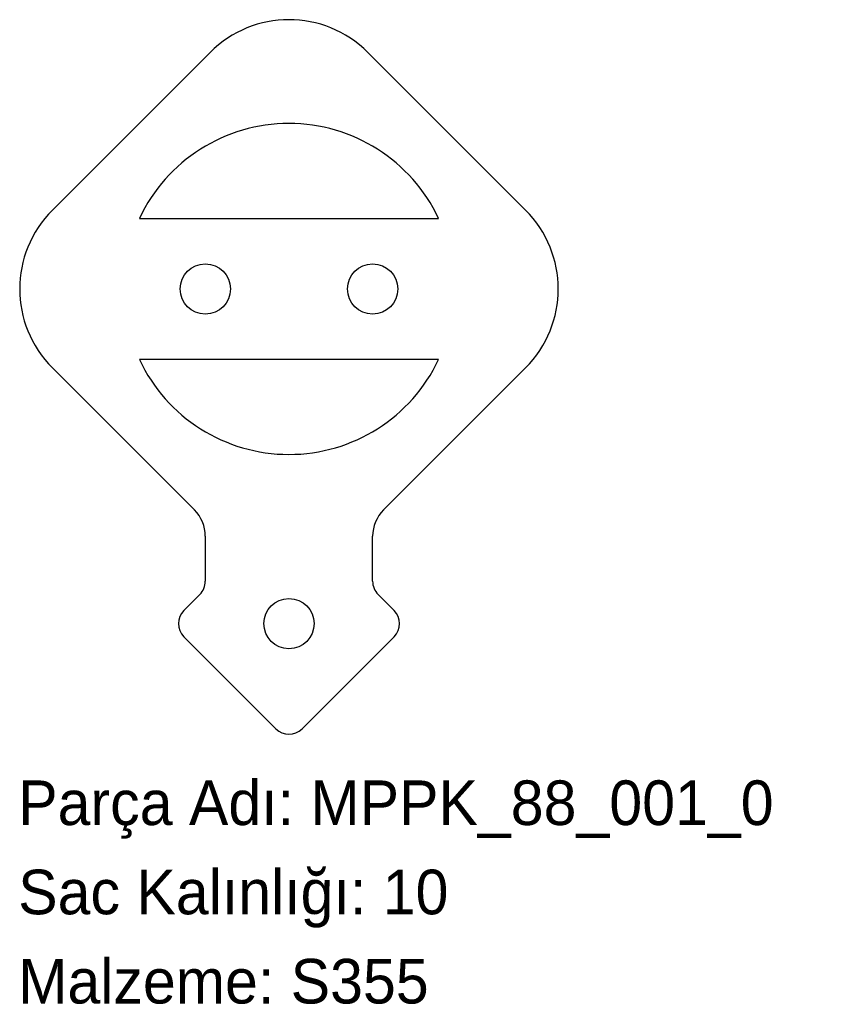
# Model space of a CAD drawing. Header units: millimetres. Extents: x 0 to 218, y -72 to 193.
import ezdxf

# ---------------------------------------------------------------- set-up
doc = ezdxf.new("R2010")
doc.units = ezdxf.units.MM
doc.linetypes.add('SLD-Katı', pattern=[0])
doc.linetypes.add('SLD-Sürekli', pattern=[0])
doc.layers.add('METIN', color=96, linetype='SLD-Katı')
doc.styles.add('SLDTEXTSTYLE0', font='ARIAL.TTF', dxfattribs={"width": 0.948, "bigfont": 'bigfont'})
doc.styles.add('SLDTEXTSTYLE1', font='ARIAL.TTF', dxfattribs={"width": 0.948})

msp = doc.modelspace()

# ---------------------------------------------------------------- linework, layer by layer
at = {"color": 7, "linetype": 'SLD-Sürekli', "lineweight": 25}
for p, q in [((51.613203, 183.788348), (9.186797, 141.361941)), ((136.466017, 141.361941), (94.03961, 183.788348)), ((32.586501, 139.148737), (113.066312, 139.148737)), ((113.066312, 101.148737), (32.586501, 101.148737)), ((9.186797, 98.935534), (47.397475, 60.724856)), ((98.255339, 60.724856), (136.466017, 98.935534)), ((50.326407, 53.653788), (50.326407, 41.53961)), ((95.326407, 41.53961), (95.326407, 53.653788)), ((48.861941, 38.004076), (44.542136, 33.684271)), ((101.110678, 33.684271), (96.790873, 38.004076)), ((44.542136, 26.613203), (69.290873, 1.864466)), ((76.361941, 1.864466), (101.110678, 26.613203))]:
    msp.add_line(p, q, dxfattribs=at)
for centre in [(50.326407, 120.148737), (95.326407, 120.148737), (72.826407, 30.148737)]:
    msp.add_circle(centre, 6.75, dxfattribs=at)
for centre, radius, start, end in [((72.826407, 162.575144), 30, 45, 135), ((72.826407, 120.148737), 44.5, 25.275187, 154.724813), ((30.4, 120.148737), 30, 135, 225), ((115.252814, 120.148737), 30, 315, 45), ((72.826407, 120.148737), 44.5, 205.275187, 334.724813), ((40.326407, 53.653788), 10, 0, 45), ((105.326407, 53.653788), 10, 135, 180), ((45.326407, 41.53961), 5, 315, 0), ((100.326407, 41.53961), 5, 180, 225), ((48.07767, 30.148737), 5, 135, 225), ((97.575144, 30.148737), 5, 315, 45), ((72.826407, 5.4), 5, 225, 315)]:
    msp.add_arc(centre, radius, start, end, dxfattribs=at)

# ---------------------------------------------------------------- texts
at = {"layer": 'METIN', "char_height": 12, "attachment_point": 1}
for s, insert, style in [('Parça Adı: MPPK_88_001_0', (0, -12.031187), 'SLDTEXTSTYLE0'), ('Sac Kalınlığı: 10', (0, -36.031187), 'SLDTEXTSTYLE0'), ('Malzeme: S355', (0, -60.031187), 'SLDTEXTSTYLE1')]:
    msp.add_mtext(s, dxfattribs=dict(at, insert=insert, style=style))

doc.saveas('drawing.dxf')
